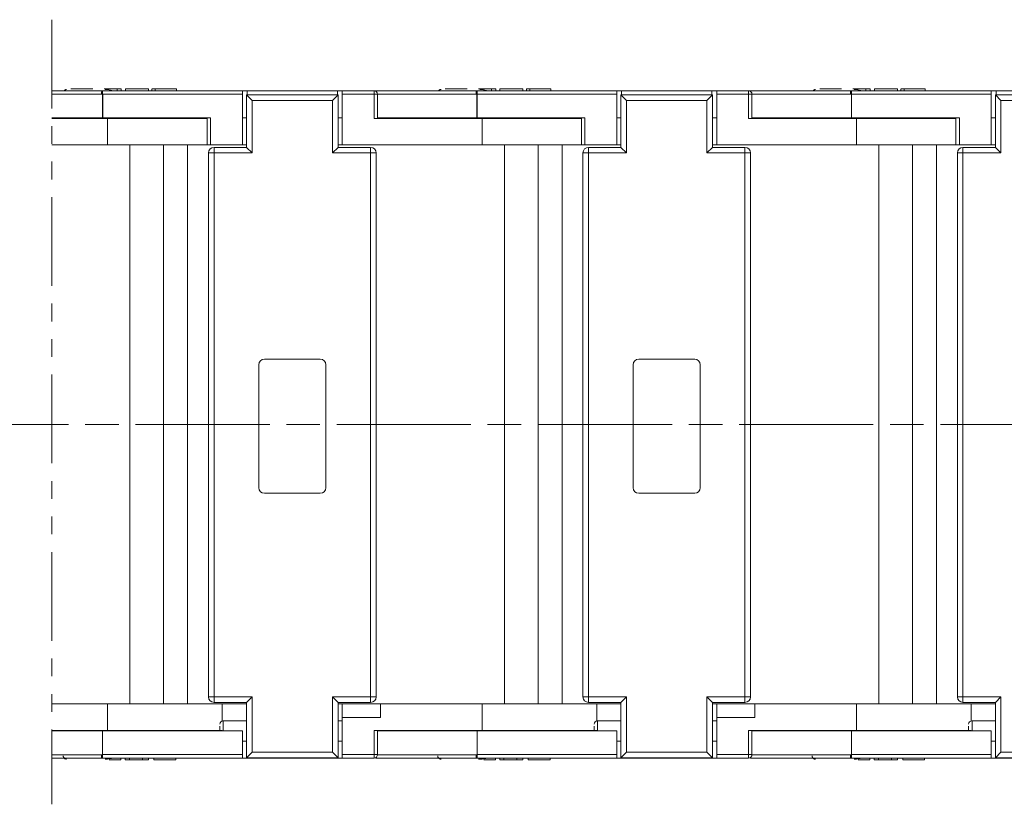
# Model space of a CAD drawing. Header units: millimetres. Extents: x 2934 to 3561, y -490 to -50.
# Tile 11 of 29: x 3318 to 3406, y -381 to -310. Entities that reach past the tile are written whole.
import ezdxf

# ---------------------------------------------------------------- set-up
doc = ezdxf.new("R2010")
doc.units = ezdxf.units.MM
for name, pattern in [('ACAD_ISO08W100', [36, 24, -3, 6, -3]), ('CENTER', [0.6, 0.375, -0.075, 0.075, -0.075]), ('PHANTOM2', [31.75, 15.875, -3.175, 3.175, -3.175, 3.175, -3.175])]:
    doc.linetypes.add(name, pattern=pattern)
doc.layers.add('中心线', color=1, linetype='CENTER', lineweight=25)

msp = doc.modelspace()

# ---------------------------------------------------------------- linework, layer by layer
at = {"color": 3, "linetype": 'PHANTOM2', "lineweight": 9, "ltscale": 0.5}
msp.add_line((3320.444, -310.355), (3320.444, -380.547), dxfattribs=at)
at = {"color": 7, "linetype": 'Continuous', "lineweight": 15}
for p, q in [((3324.917, -316.707), (3320.444, -316.707)), ((3324.904, -317.007), (3320.444, -317.007)), ((3324.98, -317.009), (3324.904, -317.007)), ((3324.926, -316.708), (3324.912, -316.727)), ((3324.917, -316.707), (3324.991, -316.707)), ((3324.997, -317.01), (3324.986, -317.01)), ((3324.986, -319.131), (3324.986, -317.01)), ((3324.991, -316.707), (3324.991, -316.898)), ((3324.991, -316.707), (3337.493, -316.707)), ((3324.991, -316.898), (3324.997, -317.01)), ((3324.997, -317.01), (3337.493, -317.01)), ((3324.997, -319.131), (3324.997, -317.01)), ((3325.117, -316.555), (3326.283, -316.555)), ((3325.435, -316.606), (3325.231, -316.606)), ((3325.955, -316.707), (3325.435, -316.606)), ((3326.283, -316.707), (3326.283, -316.555)), ((3326.283, -316.555), (3326.659, -316.555)), ((3326.659, -316.555), (3326.659, -316.707)), ((3327.044, -316.555), (3327.044, -316.707)), ((3327.044, -316.555), (3329.098, -316.555)), ((3329.098, -316.707), (3329.098, -316.555)), ((3329.407, -316.555), (3329.407, -316.707)), ((3329.701, -316.707), (3329.701, -316.555)), ((3331.594, -316.707), (3331.594, -316.555)), ((3337.493, -317.01), (3337.493, -316.707)), ((3337.493, -316.707), (3337.922, -316.707)), ((3337.493, -317.01), (3337.493, -321.556)), ((3338.363, -317.576), (3337.863, -317.076)), ((3337.863, -317.076), (3337.863, -321.776)), ((3337.863, -317.076), (3346.062, -317.076)), ((3337.922, -317.076), (3337.922, -316.707)), ((3337.922, -316.707), (3346.005, -316.707)), ((3345.562, -317.576), (3346.062, -317.076)), ((3346.005, -316.707), (3346.005, -317.076)), ((3346.005, -316.707), (3346.434, -316.707)), ((3346.062, -321.776), (3346.062, -317.076)), ((3346.434, -316.707), (3349.285, -316.707)), ((3346.434, -316.707), (3346.434, -317.01)), ((3346.434, -317.01), (3349.285, -317.01)), ((3346.434, -321.556), (3346.434, -317.01)), ((3349.285, -317.01), (3349.285, -316.707)), ((3358.417, -316.707), (3349.285, -316.707)), ((3349.285, -317.01), (3349.285, -319.181)), ((3349.588, -317.01), (3349.285, -317.01)), ((3358.404, -317.007), (3349.588, -317.007)), ((3349.588, -319.181), (3349.588, -317.01)), ((3358.48, -317.009), (3358.404, -317.007)), ((3358.426, -316.708), (3358.412, -316.727)), ((3358.417, -316.707), (3358.491, -316.707)), ((3358.497, -317.01), (3358.486, -317.01)), ((3358.486, -319.131), (3358.486, -317.01)), ((3358.491, -316.707), (3358.491, -316.898)), ((3358.491, -316.707), (3370.993, -316.707)), ((3358.491, -316.898), (3358.497, -317.01)), ((3358.497, -317.01), (3370.993, -317.01)), ((3358.497, -319.131), (3358.497, -317.01)), ((3358.617, -316.555), (3359.783, -316.555)), ((3358.935, -316.606), (3358.731, -316.606)), ((3359.455, -316.707), (3358.935, -316.606)), ((3359.783, -316.707), (3359.783, -316.555)), ((3359.783, -316.555), (3360.159, -316.555)), ((3360.159, -316.555), (3360.159, -316.707)), ((3360.544, -316.555), (3360.544, -316.707)), ((3360.544, -316.555), (3362.598, -316.555)), ((3362.598, -316.707), (3362.598, -316.555)), ((3362.907, -316.555), (3362.907, -316.707)), ((3363.201, -316.707), (3363.201, -316.555)), ((3365.094, -316.707), (3365.094, -316.555)), ((3370.993, -317.01), (3370.993, -316.707)), ((3370.993, -316.707), (3371.422, -316.707)), ((3370.993, -317.01), (3370.993, -321.556)), ((3371.863, -317.576), (3371.363, -317.076)), ((3371.363, -317.076), (3371.363, -321.776)), ((3371.363, -317.076), (3379.562, -317.076)), ((3371.422, -317.076), (3371.422, -316.707)), ((3371.422, -316.707), (3379.505, -316.707)), ((3379.062, -317.576), (3379.562, -317.076)), ((3379.505, -316.707), (3379.505, -317.076)), ((3379.505, -316.707), (3379.934, -316.707)), ((3379.562, -321.776), (3379.562, -317.076)), ((3379.934, -316.707), (3382.785, -316.707)), ((3379.934, -316.707), (3379.934, -317.01)), ((3379.934, -317.01), (3382.785, -317.01)), ((3379.934, -321.556), (3379.934, -317.01)), ((3391.917, -316.707), (3382.785, -316.707)), ((3382.785, -317.01), (3382.785, -316.707)), ((3382.785, -317.01), (3382.785, -319.181)), ((3383.088, -317.01), (3382.785, -317.01)), ((3391.904, -317.007), (3383.088, -317.007)), ((3383.088, -319.181), (3383.088, -317.01)), ((3391.98, -317.009), (3391.904, -317.007)), ((3391.926, -316.708), (3391.912, -316.727)), ((3391.917, -316.707), (3391.991, -316.707)), ((3391.997, -317.01), (3391.986, -317.01)), ((3391.986, -319.131), (3391.986, -317.01)), ((3391.991, -316.707), (3391.991, -316.898)), ((3391.991, -316.707), (3404.493, -316.707)), ((3391.991, -316.898), (3391.997, -317.01)), ((3391.997, -317.01), (3404.493, -317.01)), ((3391.997, -319.131), (3391.997, -317.01)), ((3392.117, -316.555), (3393.283, -316.555)), ((3392.435, -316.606), (3392.231, -316.606)), ((3392.955, -316.707), (3392.435, -316.606)), ((3393.283, -316.707), (3393.283, -316.555)), ((3393.283, -316.555), (3393.659, -316.555)), ((3393.659, -316.555), (3393.659, -316.707)), ((3394.044, -316.555), (3394.044, -316.707)), ((3394.044, -316.555), (3396.098, -316.555)), ((3396.098, -316.707), (3396.098, -316.555)), ((3396.407, -316.555), (3396.407, -316.707)), ((3396.701, -316.707), (3396.701, -316.555)), ((3398.594, -316.707), (3398.594, -316.555)), ((3404.493, -317.01), (3404.493, -316.707)), ((3404.493, -316.707), (3404.922, -316.707)), ((3404.493, -317.01), (3404.493, -321.556)), ((3405.363, -317.576), (3404.863, -317.076)), ((3404.863, -317.076), (3404.863, -321.776)), ((3404.863, -317.076), (3413.062, -317.076)), ((3404.922, -317.076), (3404.922, -316.707)), ((3404.922, -316.707), (3413.005, -316.707)), ((3338.363, -322.276), (3338.363, -317.576)), ((3338.363, -317.576), (3345.562, -317.576)), ((3345.562, -317.576), (3345.562, -322.276)), ((3371.863, -322.276), (3371.863, -317.576)), ((3371.863, -317.576), (3379.062, -317.576)), ((3379.062, -317.576), (3379.062, -322.276)), ((3405.363, -322.276), (3405.363, -317.576)), ((3405.363, -317.576), (3412.562, -317.576)), ((3320.444, -319.131), (3324.986, -319.131)), ((3320.444, -319.181), (3325.435, -319.181)), ((3321.468, -319.131), (3321.468, -319.181)), ((3324.986, -319.131), (3324.997, -319.131)), ((3324.997, -319.131), (3334.642, -319.131)), ((3325.435, -319.181), (3325.435, -321.556)), ((3325.435, -319.181), (3334.339, -319.181)), ((3329.402, -319.181), (3329.402, -319.131)), ((3334.339, -319.131), (3334.339, -321.556)), ((3334.642, -321.556), (3334.642, -319.131)), ((3337.863, -319.131), (3337.493, -319.131)), ((3346.434, -319.131), (3346.062, -319.131)), ((3349.285, -319.181), (3358.935, -319.181)), ((3349.588, -319.131), (3358.486, -319.131)), ((3353.368, -319.131), (3353.368, -319.181)), ((3353.64, -319.181), (3353.64, -319.131)), ((3354.968, -319.131), (3354.968, -319.181)), ((3358.486, -319.131), (3358.497, -319.131)), ((3358.497, -319.131), (3368.142, -319.131)), ((3358.935, -319.181), (3358.935, -321.556)), ((3358.935, -319.181), (3367.839, -319.181)), ((3362.902, -319.181), (3362.902, -319.131)), ((3367.839, -319.131), (3367.839, -321.556)), ((3368.142, -321.556), (3368.142, -319.131)), ((3371.363, -319.131), (3370.993, -319.131)), ((3379.934, -319.131), (3379.562, -319.131)), ((3382.785, -319.181), (3392.435, -319.181)), ((3383.088, -319.131), (3391.986, -319.131)), ((3386.868, -319.131), (3386.868, -319.181)), ((3387.14, -319.181), (3387.14, -319.131)), ((3388.468, -319.131), (3388.468, -319.181)), ((3391.986, -319.131), (3391.997, -319.131)), ((3391.997, -319.131), (3401.642, -319.131)), ((3392.435, -319.181), (3392.435, -321.556)), ((3392.435, -319.181), (3401.339, -319.181)), ((3396.402, -319.181), (3396.402, -319.131)), ((3401.339, -319.131), (3401.339, -321.556)), ((3401.642, -321.556), (3401.642, -319.131)), ((3404.863, -319.131), (3404.493, -319.131)), ((3325.435, -321.556), (3320.444, -321.556)), ((3325.435, -321.556), (3334.339, -321.556)), ((3327.438, -321.556), (3327.438, -371.556)), ((3330.451, -371.556), (3330.451, -321.556)), ((3332.592, -321.556), (3332.592, -371.556)), ((3334.642, -321.556), (3334.339, -321.556)), ((3334.463, -370.932), (3334.463, -322.276)), ((3334.963, -322.276), (3334.463, -322.276)), ((3337.493, -321.556), (3334.642, -321.556)), ((3334.963, -321.776), (3334.963, -322.276)), ((3337.863, -321.776), (3334.963, -321.776)), ((3334.963, -370.932), (3334.963, -322.276)), ((3334.963, -322.276), (3338.363, -322.276)), ((3337.863, -321.556), (3337.493, -321.556)), ((3338.363, -322.276), (3337.863, -321.776)), ((3346.062, -321.776), (3345.562, -322.276)), ((3345.562, -322.276), (3348.963, -322.276)), ((3346.434, -321.556), (3346.062, -321.556)), ((3348.963, -321.776), (3346.062, -321.776)), ((3358.935, -321.556), (3346.434, -321.556)), ((3348.963, -322.276), (3348.963, -321.776)), ((3348.963, -322.276), (3348.963, -370.932)), ((3349.463, -322.276), (3348.963, -322.276)), ((3349.463, -322.276), (3349.463, -370.932)), ((3358.935, -321.556), (3367.839, -321.556)), ((3360.938, -321.556), (3360.938, -371.556)), ((3363.951, -371.556), (3363.951, -321.556)), ((3366.092, -321.556), (3366.092, -371.556)), ((3368.142, -321.556), (3367.839, -321.556)), ((3367.963, -370.932), (3367.963, -322.276)), ((3368.463, -322.276), (3367.963, -322.276)), ((3370.993, -321.556), (3368.142, -321.556)), ((3368.463, -321.776), (3368.463, -322.276)), ((3371.363, -321.776), (3368.463, -321.776)), ((3368.463, -370.932), (3368.463, -322.276)), ((3368.463, -322.276), (3371.863, -322.276)), ((3371.363, -321.556), (3370.993, -321.556)), ((3371.863, -322.276), (3371.363, -321.776)), ((3379.562, -321.776), (3379.062, -322.276)), ((3379.062, -322.276), (3382.463, -322.276)), ((3379.934, -321.556), (3379.562, -321.556)), ((3382.463, -321.776), (3379.562, -321.776)), ((3392.435, -321.556), (3379.934, -321.556)), ((3382.463, -322.276), (3382.463, -321.776)), ((3382.463, -322.276), (3382.463, -370.932)), ((3382.963, -322.276), (3382.463, -322.276)), ((3382.963, -322.276), (3382.963, -370.932)), ((3392.435, -321.556), (3401.339, -321.556)), ((3394.438, -321.556), (3394.438, -371.556)), ((3397.451, -371.556), (3397.451, -321.556)), ((3399.592, -321.556), (3399.592, -371.556)), ((3401.642, -321.556), (3401.339, -321.556)), ((3401.463, -370.932), (3401.463, -322.276)), ((3401.963, -322.276), (3401.463, -322.276)), ((3404.493, -321.556), (3401.642, -321.556)), ((3401.963, -321.776), (3401.963, -322.276)), ((3404.863, -321.776), (3401.963, -321.776)), ((3401.963, -370.932), (3401.963, -322.276)), ((3401.963, -322.276), (3405.363, -322.276)), ((3404.863, -321.556), (3404.493, -321.556)), ((3405.363, -322.276), (3404.863, -321.776)), ((3344.463, -340.726), (3339.463, -340.726)), ((3377.963, -340.726), (3372.963, -340.726)), ((3338.963, -341.226), (3338.963, -352.226)), ((3344.963, -352.226), (3344.963, -341.226)), ((3372.463, -341.226), (3372.463, -352.226)), ((3378.463, -352.226), (3378.463, -341.226)), ((3339.463, -352.726), (3344.463, -352.726)), ((3372.963, -352.726), (3377.963, -352.726)), ((3320.444, -371.556), (3325.435, -371.556)), ((3325.435, -371.556), (3325.435, -373.931)), ((3335.697, -371.556), (3325.435, -371.556)), ((3334.463, -370.932), (3334.963, -370.932)), ((3338.363, -370.932), (3334.963, -370.932)), ((3334.963, -370.932), (3334.963, -371.432)), ((3334.963, -371.432), (3337.863, -371.432)), ((3335.697, -373.082), (3335.697, -371.556)), ((3335.697, -371.556), (3337.863, -371.556)), ((3337.863, -371.432), (3338.363, -370.932)), ((3337.863, -371.432), (3337.863, -376.376)), ((3338.363, -375.876), (3338.363, -370.932)), ((3348.963, -370.932), (3345.563, -370.932)), ((3345.563, -370.932), (3345.563, -375.876)), ((3346.063, -371.432), (3345.563, -370.932)), ((3346.063, -371.432), (3348.963, -371.432)), ((3346.063, -376.376), (3346.063, -371.432)), ((3346.063, -371.556), (3346.434, -371.556)), ((3346.434, -371.556), (3349.844, -371.556)), ((3346.434, -372.769), (3346.434, -371.556)), ((3348.963, -370.932), (3349.463, -370.932)), ((3348.963, -371.432), (3348.963, -370.932)), ((3349.844, -372.769), (3349.844, -371.556)), ((3349.844, -371.556), (3358.935, -371.556)), ((3358.935, -371.556), (3358.935, -373.931)), ((3369.197, -371.556), (3358.935, -371.556)), ((3367.963, -370.932), (3368.463, -370.932)), ((3371.863, -370.932), (3368.463, -370.932)), ((3368.463, -370.932), (3368.463, -371.432)), ((3368.463, -371.432), (3371.363, -371.432)), ((3369.197, -373.082), (3369.197, -371.556)), ((3369.197, -371.556), (3371.363, -371.556)), ((3371.363, -371.432), (3371.863, -370.932)), ((3371.363, -371.432), (3371.363, -376.376)), ((3371.863, -375.876), (3371.863, -370.932)), ((3382.463, -370.932), (3379.063, -370.932)), ((3379.063, -370.932), (3379.063, -375.876)), ((3379.563, -371.432), (3379.063, -370.932)), ((3379.563, -371.432), (3382.463, -371.432)), ((3379.563, -376.376), (3379.563, -371.432)), ((3379.563, -371.556), (3379.934, -371.556)), ((3379.934, -371.556), (3383.344, -371.556)), ((3379.934, -372.769), (3379.934, -371.556)), ((3382.463, -370.932), (3382.963, -370.932)), ((3382.463, -371.432), (3382.463, -370.932)), ((3383.344, -372.769), (3383.344, -371.556)), ((3383.344, -371.556), (3392.435, -371.556)), ((3392.435, -371.556), (3392.435, -373.931)), ((3402.697, -371.556), (3392.435, -371.556)), ((3401.463, -370.932), (3401.963, -370.932)), ((3405.363, -370.932), (3401.963, -370.932)), ((3401.963, -370.932), (3401.963, -371.432)), ((3401.963, -371.432), (3404.863, -371.432)), ((3402.697, -373.082), (3402.697, -371.556)), ((3402.697, -371.556), (3404.863, -371.556)), ((3404.863, -371.432), (3405.363, -370.932)), ((3404.863, -371.432), (3404.863, -376.376)), ((3405.363, -375.876), (3405.363, -370.932)), ((3337.863, -373.072), (3335.775, -373.072)), ((3346.434, -373.072), (3346.063, -373.072)), ((3346.434, -372.769), (3349.844, -372.769)), ((3346.434, -376.103), (3346.434, -372.769)), ((3371.363, -373.072), (3369.275, -373.072)), ((3379.934, -373.072), (3379.563, -373.072)), ((3379.934, -372.769), (3383.344, -372.769)), ((3379.934, -376.103), (3379.934, -372.769)), ((3404.863, -373.072), (3402.775, -373.072)), ((3325.435, -373.931), (3320.444, -373.931)), ((3324.986, -373.981), (3320.444, -373.981)), ((3321.468, -373.931), (3321.468, -373.981)), ((3324.991, -376.103), (3324.991, -373.981)), ((3337.493, -373.981), (3324.997, -373.981)), ((3325.435, -373.931), (3335.697, -373.931)), ((3329.402, -373.981), (3329.402, -373.931)), ((3337.493, -373.981), (3337.493, -376.103)), ((3358.935, -373.931), (3349.285, -373.931)), ((3349.285, -373.931), (3349.285, -376.103)), ((3349.588, -376.103), (3349.588, -373.931)), ((3358.486, -373.981), (3349.588, -373.981)), ((3353.368, -373.931), (3353.368, -373.981)), ((3353.64, -373.981), (3353.64, -373.931)), ((3354.968, -373.931), (3354.968, -373.981)), ((3358.491, -376.103), (3358.491, -373.981)), ((3370.993, -373.981), (3358.497, -373.981)), ((3358.935, -373.931), (3369.197, -373.931)), ((3362.902, -373.981), (3362.902, -373.931)), ((3370.993, -373.981), (3370.993, -376.103)), ((3392.435, -373.931), (3382.785, -373.931)), ((3382.785, -373.931), (3382.785, -376.103)), ((3383.088, -376.103), (3383.088, -373.931)), ((3391.986, -373.981), (3383.088, -373.981)), ((3386.868, -373.931), (3386.868, -373.981)), ((3387.14, -373.981), (3387.14, -373.931)), ((3388.468, -373.931), (3388.468, -373.981)), ((3391.991, -376.103), (3391.991, -373.981)), ((3404.493, -373.981), (3391.997, -373.981)), ((3392.435, -373.931), (3402.697, -373.931)), ((3396.402, -373.981), (3396.402, -373.931)), ((3404.493, -373.981), (3404.493, -376.103)), ((3337.493, -374.89), (3337.863, -374.89)), ((3346.063, -374.89), (3346.434, -374.89)), ((3370.993, -374.89), (3371.363, -374.89)), ((3379.563, -374.89), (3379.934, -374.89)), ((3404.493, -374.89), (3404.863, -374.89)), ((3320.444, -376.106), (3324.904, -376.106)), ((3324.904, -376.106), (3324.989, -376.103)), ((3337.493, -376.103), (3324.989, -376.103)), ((3337.493, -376.406), (3337.493, -376.103)), ((3337.863, -376.376), (3338.363, -375.876)), ((3345.563, -375.876), (3338.363, -375.876)), ((3346.063, -376.376), (3345.563, -375.876)), ((3349.285, -376.103), (3346.434, -376.103)), ((3346.434, -376.103), (3346.434, -376.406)), ((3349.285, -376.406), (3349.285, -376.103)), ((3349.285, -376.103), (3349.588, -376.103)), ((3349.588, -376.106), (3358.404, -376.106)), ((3358.404, -376.106), (3358.489, -376.103)), ((3370.993, -376.103), (3358.489, -376.103)), ((3370.993, -376.406), (3370.993, -376.103)), ((3371.363, -376.376), (3371.863, -375.876)), ((3379.063, -375.876), (3371.863, -375.876)), ((3379.563, -376.376), (3379.063, -375.876)), ((3382.785, -376.103), (3379.934, -376.103)), ((3379.934, -376.103), (3379.934, -376.406)), ((3382.785, -376.406), (3382.785, -376.103)), ((3382.785, -376.103), (3383.088, -376.103)), ((3383.088, -376.106), (3391.904, -376.106)), ((3391.904, -376.106), (3391.989, -376.103)), ((3404.493, -376.103), (3391.989, -376.103)), ((3404.493, -376.406), (3404.493, -376.103)), ((3404.863, -376.376), (3405.363, -375.876)), ((3412.563, -375.876), (3405.363, -375.876)), ((3324.912, -376.385), (3324.927, -376.404)), ((3324.991, -376.406), (3324.917, -376.406)), ((3324.991, -376.406), (3324.991, -376.215)), ((3337.493, -376.406), (3324.991, -376.406)), ((3325.231, -376.507), (3325.435, -376.507)), ((3325.435, -376.507), (3325.955, -376.406)), ((3326.637, -376.557), (3325.592, -376.557)), ((3326.637, -376.557), (3326.637, -376.406)), ((3327.021, -376.557), (3327.021, -376.406)), ((3327.021, -376.557), (3327.397, -376.557)), ((3327.397, -376.406), (3327.397, -376.557)), ((3328.563, -376.557), (3327.397, -376.557)), ((3328.563, -376.557), (3328.563, -376.406)), ((3329.095, -376.557), (3328.563, -376.557)), ((3329.095, -376.557), (3329.095, -376.406)), ((3329.572, -376.406), (3329.572, -376.557)), ((3331.534, -376.557), (3331.534, -376.406)), ((3346.434, -376.406), (3337.493, -376.406)), ((3337.863, -376.376), (3346.063, -376.376)), ((3349.285, -376.406), (3346.434, -376.406)), ((3358.412, -376.385), (3358.427, -376.404)), ((3358.491, -376.406), (3358.417, -376.406)), ((3358.491, -376.406), (3358.491, -376.215)), ((3370.993, -376.406), (3358.491, -376.406)), ((3358.622, -376.507), (3358.935, -376.507)), ((3358.935, -376.507), (3359.455, -376.406)), ((3360.137, -376.557), (3359.092, -376.557)), ((3360.137, -376.557), (3360.137, -376.406)), ((3360.521, -376.557), (3360.521, -376.406)), ((3360.521, -376.557), (3360.897, -376.557)), ((3360.897, -376.406), (3360.897, -376.557)), ((3362.063, -376.557), (3360.897, -376.557)), ((3362.063, -376.557), (3362.063, -376.406)), ((3362.595, -376.557), (3362.063, -376.557)), ((3362.595, -376.557), (3362.595, -376.406)), ((3363.072, -376.406), (3363.072, -376.557)), ((3365.034, -376.557), (3365.034, -376.406)), ((3379.934, -376.406), (3370.993, -376.406)), ((3371.363, -376.376), (3379.563, -376.376)), ((3382.785, -376.406), (3379.934, -376.406)), ((3391.912, -376.385), (3391.927, -376.404)), ((3391.991, -376.406), (3391.917, -376.406)), ((3391.991, -376.406), (3391.991, -376.215)), ((3404.493, -376.406), (3391.991, -376.406)), ((3392.231, -376.507), (3392.435, -376.507)), ((3392.435, -376.507), (3392.955, -376.406)), ((3393.637, -376.557), (3392.592, -376.557)), ((3393.637, -376.557), (3393.637, -376.406)), ((3394.021, -376.557), (3394.021, -376.406)), ((3394.021, -376.557), (3394.397, -376.557)), ((3394.397, -376.406), (3394.397, -376.557)), ((3395.563, -376.557), (3394.397, -376.557)), ((3395.563, -376.557), (3395.563, -376.406)), ((3396.095, -376.557), (3395.563, -376.557)), ((3396.095, -376.557), (3396.095, -376.406)), ((3396.572, -376.406), (3396.572, -376.557)), ((3398.534, -376.557), (3398.534, -376.406)), ((3413.434, -376.406), (3404.493, -376.406)), ((3404.863, -376.376), (3413.063, -376.376))]:
    msp.add_line(p, q, dxfattribs=at)
at = {"color": 7, "linetype": 'Continuous', "lineweight": 15, "flags": 128}
for points in [[(3335.775, -373.072), (3335.775, -373.141), (3335.775, -373.338), (3335.775, -373.633), (3335.775, -373.981)], [(3369.275, -373.072), (3369.275, -373.141), (3369.275, -373.338), (3369.275, -373.633), (3369.275, -373.981)], [(3402.775, -373.072), (3402.775, -373.141), (3402.775, -373.338), (3402.775, -373.633), (3402.775, -373.981)]]:
    msp.add_lwpolyline(points, dxfattribs=at)
at = {"color": 7, "linetype": 'Continuous', "lineweight": 15}
for centre, radius, start, end in [((3332.249, -317.714), 7.303, 173.58426, 174.45965), ((3349.285, -317.01), 0.303, 0, 90), ((3365.749, -317.714), 7.303, 173.58426, 174.45965), ((3382.785, -317.01), 0.303, 0, 90), ((3399.249, -317.714), 7.303, 173.58426, 174.45965), ((3334.963, -322.276), 0.5, 90, 180), ((3348.963, -322.276), 0.5, 360, 90), ((3368.463, -322.276), 0.5, 90, 180), ((3382.463, -322.276), 0.5, 360, 90), ((3401.963, -322.276), 0.5, 90, 180), ((3339.463, -341.226), 0.5, 90, 180), ((3344.463, -341.226), 0.5, 0, 90), ((3372.963, -341.226), 0.5, 90, 180), ((3377.963, -341.226), 0.5, 0, 90), ((3339.463, -352.226), 0.5, 180, 270), ((3344.463, -352.226), 0.5, 270, 0), ((3372.963, -352.226), 0.5, 180, 270), ((3377.963, -352.226), 0.5, 270, 0), ((3334.963, -370.932), 0.5, 180, 270), ((3348.963, -370.932), 0.5, 270, 360), ((3368.463, -370.932), 0.5, 180, 270), ((3382.463, -370.932), 0.5, 270, 360), ((3401.963, -370.932), 0.5, 180, 270), ((3335.775, -373.375), 0.303, 89.99942, 180), ((3369.275, -373.375), 0.303, 89.99942, 180), ((3402.775, -373.375), 0.303, 89.99942, 180), ((3349.285, -376.103), 0.303, 270, 0), ((3382.785, -376.103), 0.303, 270, 0)]:
    msp.add_arc(centre, radius, start, end, dxfattribs=at)
for points, knots in [([(3321.772, -316.606), (3321.748, -316.607), (3321.704, -316.61), (3321.637, -316.635), (3321.583, -316.665), (3321.559, -316.697), (3321.551, -316.707)], [0, 0, 0, 0, 0.28168, 0.523313, 0.852466, 1, 1, 1, 1]), ([(3322.147, -316.555), (3322.145, -316.555), (3322.14, -316.555), (3322.19, -316.555), (3322.319, -316.555), (3322.526, -316.555), (3322.849, -316.555), (3323.246, -316.555), (3323.607, -316.555), (3323.855, -316.555), (3324.017, -316.555), (3324.093, -316.555), (3324.111, -316.555), (3324.106, -316.555), (3324.11, -316.555), (3324.109, -316.555), (3324.108, -316.555)], [0, 0, 0, 0, 0.060966, 0.122555, 0.166943, 0.211374, 0.27887, 0.373201, 0.446631, 0.499185, 0.54401, 0.599254, 0.643956, 0.689261, 0.779896, 1, 1, 1, 1]), ([(3324.991, -316.898), (3324.989, -316.875), (3324.984, -316.836), (3324.971, -316.783), (3324.955, -316.74), (3324.936, -316.711), (3324.923, -316.708), (3324.917, -316.707)], [0, 0, 0, 0, 0.201, 0.349357, 0.590688, 0.80114, 1, 1, 1, 1]), ([(3329.429, -316.555), (3329.426, -316.555), (3329.421, -316.555), (3329.533, -316.555), (3329.655, -316.555), (3329.701, -316.555)], [0, 0, 0, 0, 0.451738, 0.791748, 1, 1, 1, 1]), ([(3329.701, -316.555), (3329.778, -316.555), (3329.932, -316.555), (3330.286, -316.555), (3330.667, -316.555), (3331.045, -316.555), (3331.315, -316.555), (3331.469, -316.555), (3331.546, -316.555), (3331.59, -316.555), (3331.6, -316.555), (3331.568, -316.555), (3331.48, -316.555), (3331.357, -316.555), (3331.309, -316.555)], [0, 0, 0, 0, 0.077726, 0.155352, 0.276594, 0.36227, 0.448522, 0.525591, 0.586453, 0.64883, 0.745829, 0.844558, 0.939133, 1, 1, 1, 1]), ([(3355.272, -316.606), (3355.248, -316.607), (3355.204, -316.61), (3355.137, -316.635), (3355.083, -316.665), (3355.059, -316.697), (3355.051, -316.707)], [0, 0, 0, 0, 0.28168, 0.523313, 0.852466, 1, 1, 1, 1]), ([(3355.647, -316.555), (3355.645, -316.555), (3355.64, -316.555), (3355.69, -316.555), (3355.819, -316.555), (3356.026, -316.555), (3356.349, -316.555), (3356.746, -316.555), (3357.107, -316.555), (3357.355, -316.555), (3357.517, -316.555), (3357.593, -316.555), (3357.611, -316.555), (3357.606, -316.555), (3357.61, -316.555), (3357.609, -316.555), (3357.608, -316.555)], [0, 0, 0, 0, 0.060966, 0.122555, 0.166943, 0.211374, 0.27887, 0.373201, 0.446631, 0.499185, 0.54401, 0.599254, 0.643956, 0.689261, 0.779896, 1, 1, 1, 1]), ([(3358.491, -316.898), (3358.489, -316.875), (3358.484, -316.836), (3358.471, -316.783), (3358.455, -316.74), (3358.436, -316.711), (3358.423, -316.708), (3358.417, -316.707)], [0, 0, 0, 0, 0.201, 0.349357, 0.590688, 0.80114, 1, 1, 1, 1]), ([(3362.929, -316.555), (3362.926, -316.555), (3362.921, -316.555), (3363.033, -316.555), (3363.155, -316.555), (3363.201, -316.555)], [0, 0, 0, 0, 0.451738, 0.791748, 1, 1, 1, 1]), ([(3363.201, -316.555), (3363.278, -316.555), (3363.432, -316.555), (3363.786, -316.555), (3364.167, -316.555), (3364.545, -316.555), (3364.815, -316.555), (3364.969, -316.555), (3365.046, -316.555), (3365.09, -316.555), (3365.1, -316.555), (3365.068, -316.555), (3364.98, -316.555), (3364.857, -316.555), (3364.809, -316.555)], [0, 0, 0, 0, 0.077726, 0.155352, 0.276594, 0.36227, 0.448522, 0.525591, 0.586453, 0.64883, 0.745829, 0.844558, 0.939133, 1, 1, 1, 1]), ([(3388.772, -316.606), (3388.748, -316.607), (3388.704, -316.61), (3388.637, -316.635), (3388.583, -316.665), (3388.559, -316.697), (3388.551, -316.707)], [0, 0, 0, 0, 0.28168, 0.523313, 0.852466, 1, 1, 1, 1]), ([(3389.147, -316.555), (3389.145, -316.555), (3389.14, -316.555), (3389.19, -316.555), (3389.319, -316.555), (3389.526, -316.555), (3389.849, -316.555), (3390.246, -316.555), (3390.607, -316.555), (3390.855, -316.555), (3391.017, -316.555), (3391.093, -316.555), (3391.111, -316.555), (3391.106, -316.555), (3391.11, -316.555), (3391.109, -316.555), (3391.108, -316.555)], [0, 0, 0, 0, 0.060966, 0.122555, 0.166943, 0.211374, 0.27887, 0.373201, 0.446631, 0.499185, 0.54401, 0.599254, 0.643956, 0.689261, 0.779896, 1, 1, 1, 1]), ([(3391.991, -316.898), (3391.989, -316.875), (3391.984, -316.836), (3391.971, -316.783), (3391.955, -316.74), (3391.936, -316.711), (3391.923, -316.708), (3391.917, -316.707)], [0, 0, 0, 0, 0.201, 0.349357, 0.590688, 0.80114, 1, 1, 1, 1]), ([(3396.429, -316.555), (3396.426, -316.555), (3396.421, -316.555), (3396.533, -316.555), (3396.655, -316.555), (3396.701, -316.555)], [0, 0, 0, 0, 0.451738, 0.791748, 1, 1, 1, 1]), ([(3396.701, -316.555), (3396.778, -316.555), (3396.932, -316.555), (3397.286, -316.555), (3397.667, -316.555), (3398.045, -316.555), (3398.315, -316.555), (3398.469, -316.555), (3398.546, -316.555), (3398.59, -316.555), (3398.6, -316.555), (3398.568, -316.555), (3398.48, -316.555), (3398.357, -316.555), (3398.309, -316.555)], [0, 0, 0, 0, 0.077726, 0.155352, 0.276594, 0.36227, 0.448522, 0.525591, 0.586453, 0.64883, 0.745829, 0.844558, 0.939133, 1, 1, 1, 1]), ([(3335.472, -373.566), (3335.472, -373.592), (3335.472, -373.65), (3335.472, -373.788), (3335.472, -373.905), (3335.472, -373.981)], [0, 0, 0, 0, 0.232961, 0.502862, 1, 1, 1, 1]), ([(3368.972, -373.566), (3368.972, -373.592), (3368.972, -373.65), (3368.972, -373.788), (3368.972, -373.905), (3368.972, -373.981)], [0, 0, 0, 0, 0.232961, 0.502862, 1, 1, 1, 1]), ([(3402.472, -373.566), (3402.472, -373.592), (3402.472, -373.65), (3402.472, -373.788), (3402.472, -373.905), (3402.472, -373.981)], [0, 0, 0, 0, 0.232961, 0.502862, 1, 1, 1, 1]), ([(3324.989, -376.103), (3324.988, -376.119), (3324.985, -376.157), (3324.989, -376.194), (3324.991, -376.215)], [0, 0, 0, 0, 0.417545, 1, 1, 1, 1]), ([(3358.489, -376.103), (3358.488, -376.119), (3358.485, -376.157), (3358.489, -376.194), (3358.491, -376.215)], [0, 0, 0, 0, 0.417545, 1, 1, 1, 1]), ([(3391.989, -376.103), (3391.988, -376.119), (3391.985, -376.157), (3391.989, -376.194), (3391.991, -376.215)], [0, 0, 0, 0, 0.417545, 1, 1, 1, 1]), ([(3324.917, -376.406), (3323.842, -376.406), (3322.293, -376.406), (3320.869, -376.406), (3320.444, -376.406)], [0, 0, 0, 0, 0.2995711, 0.4317154, 0.4317154, 0.4317154, 0.4317154]), ([(3321.468, -376.204), (3321.47, -376.227), (3321.473, -376.271), (3321.497, -376.339), (3321.542, -376.41), (3321.611, -376.466), (3321.692, -376.5), (3321.744, -376.505), (3321.772, -376.507)], [0, 0, 0, 0, 0.1487779, 0.2764002, 0.4502453, 0.6721092, 0.8266342, 1, 1, 1, 1]), ([(3324.991, -376.215), (3324.989, -376.237), (3324.984, -376.276), (3324.971, -376.329), (3324.955, -376.372), (3324.936, -376.401), (3324.923, -376.404), (3324.917, -376.406)], [0, 0, 0, 0, 0.2009574, 0.3493582, 0.5907169, 0.8011555, 1, 1, 1, 1]), ([(3331.534, -376.557), (3331.536, -376.557), (3331.54, -376.557), (3331.491, -376.557), (3331.361, -376.557), (3331.155, -376.557), (3330.831, -376.557), (3330.434, -376.557), (3330.073, -376.557), (3329.826, -376.557), (3329.663, -376.557), (3329.588, -376.557), (3329.569, -376.557), (3329.574, -376.557), (3329.571, -376.557), (3329.572, -376.557), (3329.572, -376.557)], [0, 0, 0, 0, 0.060966, 0.122555, 0.166943, 0.211374, 0.27887, 0.373201, 0.446631, 0.499185, 0.54401, 0.599254, 0.643956, 0.689261, 0.779896, 1, 1, 1, 1]), ([(3358.417, -376.406), (3357.342, -376.406), (3355.146, -376.406), (3352.208, -376.406), (3350.232, -376.406), (3349.577, -376.406), (3349.45, -376.406)], [0, 0, 0, 0, 0.299572, 0.612023, 0.924474, 1, 1, 1, 1]), ([(3354.968, -376.204), (3354.97, -376.227), (3354.973, -376.271), (3354.997, -376.339), (3355.042, -376.41), (3355.111, -376.466), (3355.192, -376.5), (3355.244, -376.505), (3355.272, -376.507)], [0, 0, 0, 0, 0.1487779, 0.2764002, 0.4502453, 0.6721092, 0.8266342, 1, 1, 1, 1]), ([(3358.491, -376.215), (3358.489, -376.237), (3358.484, -376.276), (3358.471, -376.329), (3358.455, -376.372), (3358.436, -376.401), (3358.423, -376.404), (3358.417, -376.406)], [0, 0, 0, 0, 0.2009574, 0.3493582, 0.5907169, 0.8011555, 1, 1, 1, 1]), ([(3365.034, -376.557), (3365.036, -376.557), (3365.04, -376.557), (3364.991, -376.557), (3364.861, -376.557), (3364.655, -376.557), (3364.331, -376.557), (3363.934, -376.557), (3363.573, -376.557), (3363.326, -376.557), (3363.163, -376.557), (3363.088, -376.557), (3363.069, -376.557), (3363.074, -376.557), (3363.071, -376.557), (3363.072, -376.557), (3363.072, -376.557)], [0, 0, 0, 0, 0.060966, 0.122555, 0.166943, 0.211374, 0.27887, 0.373201, 0.446631, 0.499185, 0.54401, 0.599254, 0.643956, 0.689261, 0.779896, 1, 1, 1, 1]), ([(3391.917, -376.406), (3390.842, -376.406), (3388.646, -376.406), (3385.708, -376.406), (3383.732, -376.406), (3383.077, -376.406), (3382.95, -376.406)], [0, 0, 0, 0, 0.299571, 0.612022, 0.924473, 1, 1, 1, 1]), ([(3388.468, -376.204), (3388.47, -376.227), (3388.473, -376.271), (3388.497, -376.339), (3388.542, -376.41), (3388.611, -376.466), (3388.692, -376.5), (3388.744, -376.505), (3388.772, -376.507)], [0, 0, 0, 0, 0.148778, 0.2764, 0.450245, 0.672109, 0.826634, 1, 1, 1, 1]), ([(3391.991, -376.215), (3391.989, -376.237), (3391.984, -376.276), (3391.971, -376.329), (3391.955, -376.372), (3391.936, -376.401), (3391.923, -376.404), (3391.917, -376.406)], [0, 0, 0, 0, 0.200957, 0.349358, 0.590717, 0.801155, 1, 1, 1, 1]), ([(3398.534, -376.557), (3398.536, -376.557), (3398.54, -376.557), (3398.491, -376.557), (3398.361, -376.557), (3398.155, -376.557), (3397.831, -376.557), (3397.434, -376.557), (3397.073, -376.557), (3396.826, -376.557), (3396.663, -376.557), (3396.588, -376.557), (3396.569, -376.557), (3396.574, -376.557), (3396.571, -376.557), (3396.572, -376.557), (3396.572, -376.557)], [0, 0, 0, 0, 0.060966, 0.122555, 0.166943, 0.211374, 0.27887, 0.373201, 0.446631, 0.499185, 0.54401, 0.599254, 0.643956, 0.689261, 0.779896, 1, 1, 1, 1])]:
    msp.add_open_spline(points, degree=3, knots=knots, dxfattribs=at)
for points in [[(3324.904, -317.007), (3324.904, -316.967), (3324.904, -316.889), (3324.907, -316.79), (3324.912, -316.72), (3324.915, -316.711), (3324.917, -316.707)], [(3358.404, -317.007), (3358.404, -316.967), (3358.404, -316.889), (3358.407, -316.79), (3358.412, -316.72), (3358.415, -316.711), (3358.417, -316.707)], [(3391.904, -317.007), (3391.904, -316.967), (3391.904, -316.889), (3391.907, -316.79), (3391.912, -316.72), (3391.915, -316.711), (3391.917, -316.707)], [(3324.917, -376.406), (3324.915, -376.401), (3324.912, -376.392), (3324.907, -376.323), (3324.904, -376.224), (3324.904, -376.145), (3324.904, -376.106)], [(3358.417, -376.406), (3358.415, -376.401), (3358.412, -376.392), (3358.407, -376.323), (3358.404, -376.224), (3358.404, -376.145), (3358.404, -376.106)], [(3391.917, -376.406), (3391.915, -376.401), (3391.912, -376.392), (3391.907, -376.323), (3391.904, -376.224), (3391.904, -376.145), (3391.904, -376.106)]]:
    msp.add_open_spline(points, degree=3, dxfattribs=at)
at = {"layer": '中心线', "linetype": 'ACAD_ISO08W100', "lineweight": 13, "ltscale": 0.5}
msp.add_line((3501.94, -346.556), (3095.885, -346.556), dxfattribs=at)

doc.saveas('drawing.dxf')
